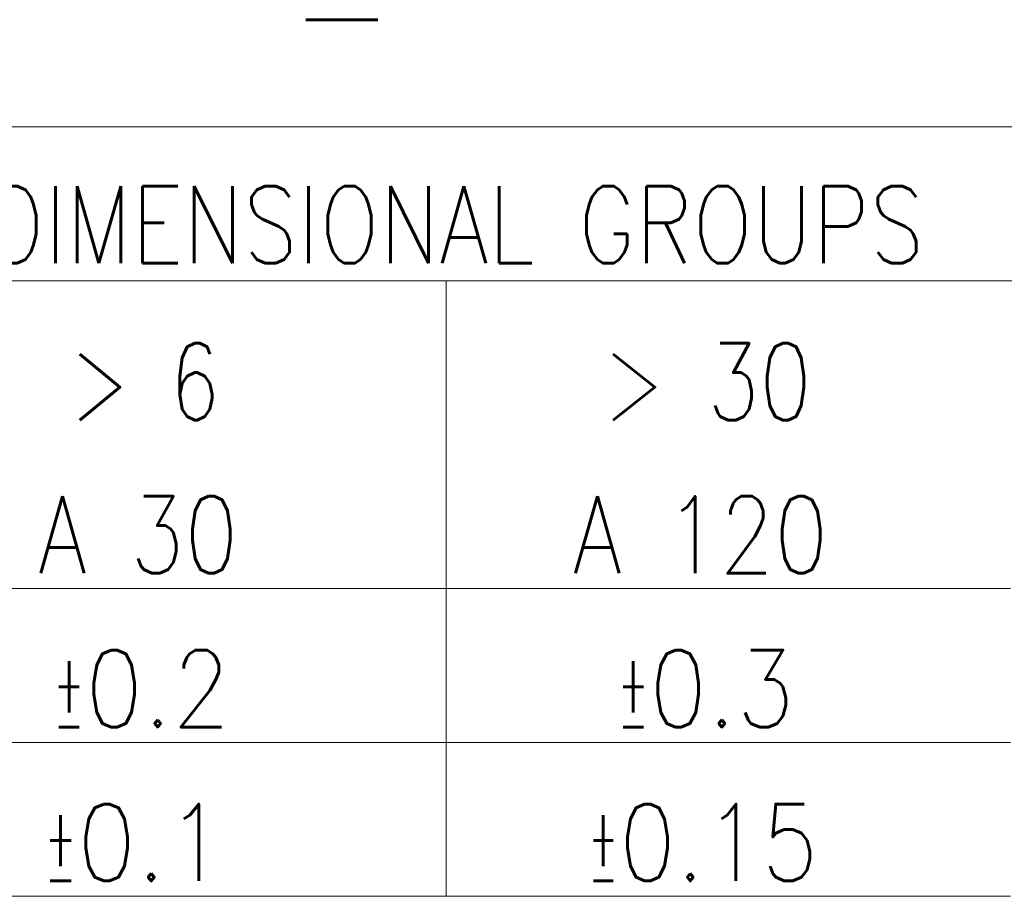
# Model space of a CAD drawing. Header units: millimetres. Extents: x 4 to 415, y -8563 to 292.
# Tile 198 of 256: x 254 to 273, y 20 to 37. Entities that reach past the tile are written whole.
import ezdxf

# ---------------------------------------------------------------- set-up
doc = ezdxf.new("R2010")
doc.units = ezdxf.units.MM
doc.layers.add('1', color=7, linetype='Continuous')
doc.layers.add('256', color=7, linetype='Continuous')
doc.styles.add('blockfont', font='simplex.shx')
doc.styles.add('ideas_simplex', font='simplex.shx')

msp = doc.modelspace()

# ---------------------------------------------------------------- linework, layer by layer
at = {"layer": '256', "color": 4, "linetype": 'Continuous', "lineweight": 18}
for p, q in [((225, 35), (415, 35)), ((240, 32), (295, 32)), ((262, 32), (262, 20)), ((251, 26), (262, 26)), ((262, 26), (273, 26)), ((251, 23), (262, 23)), ((262, 23), (273, 23))]:
    msp.add_line(p, q, dxfattribs=at)
at = {"layer": '256', "color": 3, "linetype": 'Continuous', "lineweight": 18}
for p, q in [((251, 20), (262, 20)), ((262, 20), (273, 20))]:
    msp.add_line(p, q, dxfattribs=at)

# ---------------------------------------------------------------- texts
at = {"layer": '1', "color": 7, "linetype": 'Continuous', "lineweight": 18, "insert": (259.9625, 36.0167), "char_height": 2.5, "attachment_point": 8, "line_spacing_factor": 1.204819, "style": 'ideas_simplex'}
msp.add_mtext('\\W0.7308;-', dxfattribs=at)
at = {"layer": '256', "color": 1, "linetype": 'Continuous', "lineweight": 13, "insert": (256.5893, 36.2904), "char_height": 3, "attachment_point": 8, "line_spacing_factor": 0.903614, "style": 'blockfont'}
msp.add_mtext('\\W0.9844; ', dxfattribs=at)
at = {"layer": '256', "color": 4, "linetype": 'Continuous', "lineweight": 13, "char_height": 1.5, "line_spacing_factor": 0.903614, "style": 'blockfont'}
for s, insert, attachment_point in [('\\W0.8260;DIMENSIONAL GROUPS', (253.0501, 32.3462), 7), ('\\W0.7568;> 6', (256.1218, 29.2829), 8), ('\\W0.7923;> 30', (267.0866, 29.2829), 8), ('\\W0.8203;A 30', (255.9943, 26.2994), 8), ('\\W0.8237;A 120', (266.9571, 26.2994), 8), ('\\W0.8810;\\W0.4405;%%p\\W0.8810;0.2', (256.0611, 23.2994), 8), ('\\W0.8810;\\W0.4405;%%p\\W0.8810;0.3', (267.0611, 23.2994), 8), ('\\W0.9011;\\W0.4506;%%p\\W0.9011;0.1', (255.9283, 20.2994), 8), ('\\W0.8644;\\W0.4322;%%p\\W0.8644;0.15', (267.0058, 20.2994), 8)]:
    msp.add_mtext(s, dxfattribs=dict(at, insert=insert, attachment_point=attachment_point))

doc.saveas('drawing.dxf')
